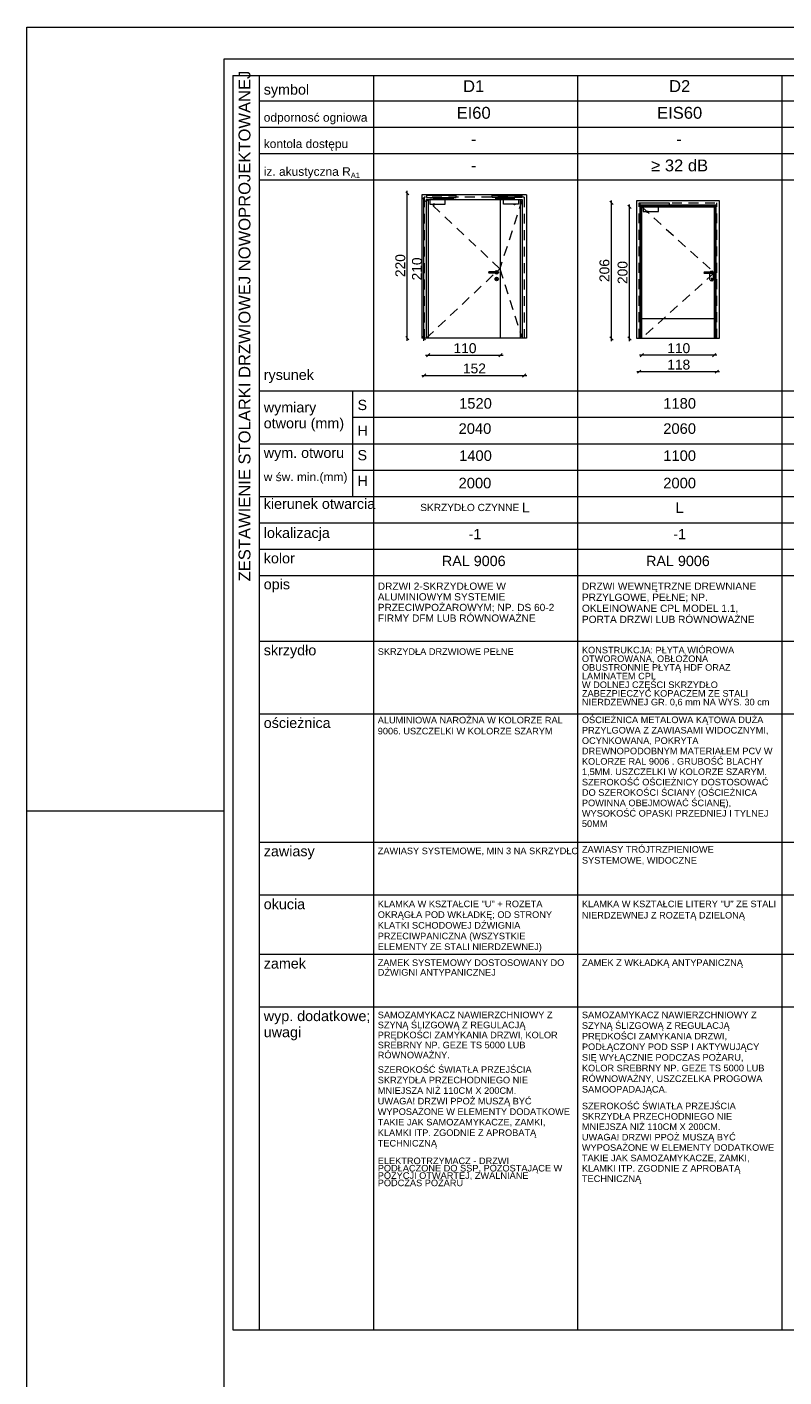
# Paper-space layout 'A-57 ZESTAWIENIE STOLARKI PROJEKTOWANEJ' of a CAD drawing. Header units: millimetres. Extents: x 0 to 900, y 0 to 1010.
# Tile 40 of 63: x 0 to 115, y 805 to 1010. Entities that reach past the tile are written whole.
import ezdxf
from ezdxf.xclip import XClip

# ---------------------------------------------------------------- set-up
doc = ezdxf.new("R2010")
doc.units = ezdxf.units.MM
doc.header["$MEASUREMENT"] = 0
doc.header["$XCLIPFRAME"] = 0
for name, pattern in [('HIDDEN 05', [130, 90, -40]), ('LINIE_3', [25, 15, -10]), ('Przer. długie kreski', [2.5, 1.5, -1])]:
    doc.linetypes.add(name, pattern=pattern)
doc.layers.add('0_Nr_pióra__1', color=7, linetype='Continuous', lineweight=20)
doc.layers.add('A_Arkusz_Nr_pióra__1', color=7, linetype='Continuous', lineweight=20)
for name, color, linetype, lineweight, true_color in [('0_Nr_pióra__30', 7, 'Continuous', 5, 0x878787), ('0_Nr_pióra__7', 7, 'Continuous', 18, 0x171717), ('0_Nr_pióra__8', 7, 'Continuous', 13, 0x4c4c4c), ('0_Nr_pióra__94', 7, 'Continuous', 5, 0x3b3b3b), ('A_Arkusz_Nr_pióra__237', 7, 'Continuous', 5, 0x343434)]:
    doc.layers.add(name, color=color, linetype=linetype, lineweight=lineweight, true_color=true_color)
doc.layers.add('A_podrys', color=7, linetype='Continuous')
doc.styles.add('STYL_AUTOMATYCZNY_1', font='arial.ttf')

# ---------------------------------------------------------------- blocks, each defined once
blk = doc.blocks.new('Rysunek_1_1', base_point=(-2089.9, -1946.74))
at = {"layer": '0_Nr_pióra__1', "color": 7, "linetype": 'Continuous', "lineweight": 20}
for p, q in [((58, 984.5), (57.5, 985)), ((57.75, 984.75), (57.75, 985.13)), ((57.75, 962.75), (57.75, 984.75)), ((60.53, 983.5), (60.03, 984)), ((60.28, 983.75), (60.28, 984.13)), ((60.28, 962.75), (60.28, 983.75)), ((88.75, 983.3), (88.75, 983.68)), ((89, 983.05), (88.5, 983.55)), ((88.75, 962.7), (88.75, 983.3)), ((91.75, 982.45), (91.25, 982.95)), ((91.5, 982.7), (91.5, 983.08)), ((91.5, 962.7), (91.5, 982.7)), ((57.5, 963), (58, 962.5)), ((57.75, 962.38), (57.75, 962.75)), ((60.03, 963), (60.53, 962.5)), ((60.28, 962.38), (60.28, 962.75)), ((88.5, 962.95), (89, 962.45)), ((88.75, 962.33), (88.75, 962.7)), ((91.25, 962.95), (91.75, 962.45)), ((91.5, 962.33), (91.5, 962.7)), ((60.53, 960.18), (60.9, 960.18)), ((61.15, 960.43), (60.65, 959.93)), ((60.9, 960.18), (71.9, 960.18)), ((71.65, 959.93), (72.15, 960.43)), ((71.9, 960.18), (72.28, 960.18)), ((93.35, 960.18), (92.98, 960.18)), ((93.6, 960.43), (93.1, 959.93)), ((104.35, 960.18), (93.35, 960.18)), ((104.1, 959.93), (104.6, 960.43)), ((104.73, 960.18), (104.35, 960.18)), ((59.93, 957.1), (60.3, 957.1)), ((60.55, 957.35), (60.05, 956.85)), ((60.3, 957.1), (75.5, 957.1)), ((75.25, 956.85), (75.75, 957.35)), ((75.5, 957.1), (75.88, 957.1)), ((92.95, 957.68), (92.58, 957.68)), ((93.2, 957.93), (92.7, 957.43)), ((104.75, 957.68), (92.95, 957.68)), ((104.5, 957.43), (105, 957.93)), ((105.13, 957.68), (104.75, 957.68))]:
    blk.add_line(p, q, dxfattribs=at)
at = {"layer": '0_Nr_pióra__30', "color": 252, "linetype": 'Continuous', "lineweight": 5, "true_color": 0x878787}
for p, q in [((75.85, 984.5), (59.95, 984.5)), ((59.95, 984.5), (59.95, 962.75)), ((60.62, 983.83), (75.18, 983.83)), ((60.62, 983.83), (60.62, 962.75)), ((71.9, 962.75), (71.9, 983.83)), ((75.18, 983.83), (75.18, 962.75)), ((75.85, 984.5), (75.85, 962.75)), ((92.58, 962.7), (92.58, 983.67)), ((92.58, 983.67), (105.12, 983.67)), ((105.12, 983.67), (105.12, 962.7)), ((93.08, 982.97), (93.08, 962.7)), ((104.62, 982.97), (93.08, 982.97)), ((93.2, 982.85), (93.2, 962.7)), ((104.5, 982.85), (93.2, 982.85)), ((93.35, 962.7), (93.35, 982.7)), ((93.35, 982.7), (104.35, 982.7)), ((104.35, 982.7), (104.35, 962.7)), ((104.5, 962.7), (104.5, 982.85)), ((104.62, 962.7), (104.62, 982.97)), ((70.13, 972.82), (70.1, 972.75)), ((70.1, 972.75), (70.13, 972.68)), ((70.15, 972.82), (70.12, 972.75)), ((70.12, 972.75), (70.15, 972.68)), ((70.2, 972.85), (70.13, 972.82)), ((70.13, 972.68), (70.2, 972.65)), ((70.2, 972.82), (70.18, 972.75)), ((70.18, 972.75), (70.2, 972.68)), ((71.3, 972.85), (70.2, 972.85)), ((71.3, 972.65), (70.2, 972.65)), ((70.27, 972.82), (70.26, 972.75)), ((70.26, 972.75), (70.27, 972.68)), ((71.03, 971.75), (71.07, 971.89)), ((71.07, 971.62), (71.03, 971.75)), ((71.06, 972.85), (71.07, 972.89)), ((71.07, 972.62), (71.06, 972.65)), ((71.07, 972.89), (71.17, 972.98)), ((71.17, 972.52), (71.07, 972.62)), ((71.07, 971.89), (71.17, 971.98)), ((71.17, 971.52), (71.07, 971.62)), ((71.17, 972.98), (71.3, 973.02)), ((71.3, 972.48), (71.17, 972.52)), ((71.17, 971.98), (71.3, 972.02)), ((71.3, 971.48), (71.17, 971.52)), ((71.25, 971.9), (71.23, 971.85)), ((71.24, 972.82), (71.25, 972.75)), ((71.25, 972.75), (71.24, 972.68)), ((71.3, 971.93), (71.25, 971.9)), ((71.25, 971.63), (71.25, 971.8)), ((71.27, 971.59), (71.25, 971.63)), ((71.3, 971.58), (71.27, 971.59)), ((71.3, 973.02), (71.44, 972.98)), ((71.3, 972.85), (71.37, 972.82)), ((71.37, 972.68), (71.3, 972.65)), ((71.44, 972.52), (71.3, 972.48)), ((71.3, 972.02), (71.44, 971.98)), ((71.36, 971.9), (71.3, 971.93)), ((71.34, 971.59), (71.3, 971.58)), ((71.44, 971.52), (71.3, 971.48)), ((71.31, 972.82), (71.33, 972.75)), ((71.33, 972.75), (71.31, 972.68)), ((71.35, 971.63), (71.34, 971.59)), ((71.35, 971.8), (71.38, 971.85)), ((71.35, 971.8), (71.35, 971.63)), ((71.36, 972.82), (71.39, 972.75)), ((71.39, 972.75), (71.36, 972.68)), ((71.38, 971.85), (71.36, 971.9)), ((71.37, 972.82), (71.4, 972.75)), ((71.4, 972.75), (71.37, 972.68)), ((71.44, 972.98), (71.54, 972.89)), ((71.54, 972.62), (71.44, 972.52)), ((71.44, 971.98), (71.54, 971.89)), ((71.54, 971.62), (71.44, 971.52)), ((71.54, 972.89), (71.57, 972.75)), ((71.57, 972.75), (71.54, 972.62)), ((71.54, 971.89), (71.57, 971.75)), ((71.57, 971.75), (71.54, 971.62)), ((102.8, 972.77), (102.77, 972.7)), ((102.77, 972.7), (102.8, 972.63)), ((102.82, 972.77), (102.79, 972.7)), ((102.79, 972.7), (102.82, 972.63)), ((102.87, 972.8), (102.8, 972.77)), ((102.8, 972.63), (102.87, 972.6)), ((102.87, 972.77), (102.85, 972.7)), ((102.85, 972.7), (102.87, 972.63)), ((103.97, 972.8), (102.87, 972.8)), ((103.97, 972.6), (102.87, 972.6)), ((102.94, 972.77), (102.93, 972.7)), ((102.93, 972.7), (102.94, 972.63)), ((103.7, 971.7), (103.7, 972.6)), ((103.74, 971.57), (103.7, 971.7)), ((103.73, 972.8), (103.74, 972.84)), ((103.74, 972.84), (103.84, 972.93)), ((103.84, 971.47), (103.74, 971.57)), ((103.84, 972.93), (103.97, 972.97)), ((103.97, 971.43), (103.84, 971.47)), ((103.92, 971.85), (103.9, 971.8)), ((103.92, 971.75), (103.9, 971.8)), ((103.91, 972.77), (103.92, 972.7)), ((103.92, 972.7), (103.91, 972.63)), ((103.92, 971.85), (103.97, 971.88)), ((103.92, 971.75), (103.92, 971.58)), ((103.92, 971.58), (103.94, 971.54)), ((103.94, 971.54), (103.97, 971.53)), ((103.97, 972.97), (104.11, 972.93)), ((103.97, 972.8), (104.05, 972.77)), ((104.05, 972.63), (103.97, 972.6)), ((103.97, 971.88), (104.03, 971.85)), ((103.97, 971.53), (104.01, 971.54)), ((104.11, 971.47), (103.97, 971.43)), ((103.98, 972.77), (104, 972.7)), ((104, 972.7), (103.98, 972.63)), ((104.01, 971.54), (104.02, 971.58)), ((104.05, 971.8), (104.02, 971.75)), ((104.02, 971.75), (104.02, 971.58)), ((104.03, 972.77), (104.06, 972.7)), ((104.06, 972.7), (104.03, 972.63)), ((104.05, 971.8), (104.03, 971.85)), ((104.05, 972.77), (104.07, 972.7)), ((104.07, 972.7), (104.05, 972.63)), ((104.11, 972.93), (104.21, 972.84)), ((104.21, 971.57), (104.11, 971.47)), ((104.21, 972.84), (104.24, 972.7)), ((104.24, 971.7), (104.21, 971.57)), ((104.24, 971.7), (104.24, 972.7)), ((93.35, 965.75), (104.35, 965.75)), ((75.85, 962.75), (59.95, 962.75)), ((105.12, 962.7), (92.58, 962.7)), ((93.35, 962.75), (104.35, 962.75))]:
    blk.add_line(p, q, dxfattribs=at)
at = {"layer": '0_Nr_pióra__30', "color": 252, "linetype": 'Przer. długie kreski', "lineweight": 5, "true_color": 0x878787}
for p, q in [((75.5, 984.15), (60.3, 984.15)), ((60.3, 984.15), (60.3, 962.75)), ((71.8, 973.31), (60.62, 983.83)), ((75.18, 983.83), (71.8, 973.31)), ((75.5, 984.15), (75.5, 962.75)), ((92.95, 962.7), (92.95, 983.3)), ((92.95, 983.3), (104.75, 983.3)), ((93.35, 982.7), (104.35, 972.7)), ((104.75, 962.7), (104.75, 983.3)), ((60.62, 962.75), (71.8, 973.31)), ((71.8, 973.31), (75.18, 962.75)), ((104.35, 972.7), (93.35, 962.75))]:
    blk.add_line(p, q, dxfattribs=at)
at = {"layer": '0_Nr_pióra__30', "color": 252, "linetype": 'HIDDEN 05', "lineweight": 5, "true_color": 0x878787}
for p, q in [((74.9, 983.75), (60.9, 983.75)), ((60.9, 983.75), (60.9, 962.75)), ((74.9, 983.75), (74.9, 962.75))]:
    blk.add_line(p, q, dxfattribs=at)
at = {"layer": '0_Nr_pióra__8', "color": 251, "linetype": 'LINIE_3', "lineweight": 13, "true_color": 0x4c4c4c, "flags": 128}
for points in [[(65.17, 984.1), (65.17, 984.4), (60.67, 984.4), (60.67, 984.1)], [(63.48, 983.83), (61.17, 983.83), (61.17, 983.11), (63.48, 983.11)], [(61.77, 983.85), (61.77, 984.04), (64.58, 984.04), (64.58, 984.08), (64.69, 984.08), (64.69, 983.94), (61.86, 983.94), (61.86, 983.85)], [(61.86, 983.85), (61.78, 983.85), (61.78, 983.83), (61.86, 983.83)], [(64.59, 984.08), (64.68, 984.08), (64.68, 984.1), (64.59, 984.1)], [(70.63, 984.1), (70.63, 984.4), (75.13, 984.4), (75.13, 984.1)], [(74.03, 983.85), (74.03, 984.04), (71.23, 984.04), (71.23, 984.08), (71.12, 984.08), (71.12, 983.94), (73.95, 983.94), (73.95, 983.85)], [(71.22, 984.08), (71.13, 984.08), (71.13, 984.1), (71.22, 984.1)], [(72.33, 983.83), (74.63, 983.83), (74.63, 983.11), (72.33, 983.11)], [(73.95, 983.85), (74.03, 983.85), (74.03, 983.83), (73.95, 983.83)], [(97.58, 982.97), (97.58, 983.27), (93.08, 983.27), (93.08, 982.97)], [(95.89, 982.7), (93.58, 982.7), (93.58, 981.98), (95.89, 981.98)], [(94.18, 982.72), (94.18, 982.91), (96.99, 982.91), (96.99, 982.95), (97.1, 982.95), (97.1, 982.81), (94.27, 982.81), (94.27, 982.72)], [(94.27, 982.72), (94.19, 982.72), (94.19, 982.7), (94.27, 982.7)], [(97, 982.95), (97.09, 982.95), (97.09, 982.97), (97, 982.97)]]:
    blk.add_lwpolyline(points, close=True, dxfattribs=at)
for points in [[(61.92, 983.11), (61.65, 983.11), (61.65, 983.08, 0.458316), (61.92, 983.08)], [(73.89, 983.11), (74.16, 983.11), (74.16, 983.08, -0.458316), (73.89, 983.08)], [(94.33, 981.98), (94.06, 981.98), (94.06, 981.95, 0.458316), (94.33, 981.95)]]:
    blk.add_lwpolyline(points, format="xyb", close=True, dxfattribs=at)
at = {"layer": '0_Nr_pióra__94', "color": 250, "linetype": 'Continuous', "lineweight": 5, "true_color": 0x3b3b3b}
for p, q in [((31.27, 1002.64), (887.6, 1002.64)), ((31.27, 1002.64), (31.27, 812.25)), ((35.27, 1002.64), (35.27, 812.25)), ((52.6, 1002.64), (52.6, 812.25)), ((83.6, 1002.64), (83.6, 812.25)), ((114.6, 1002.64), (114.6, 812.25)), ((887.6, 998.75), (35.27, 998.75)), ((887.6, 994.75), (35.27, 994.75)), ((887.6, 990.75), (35.27, 990.75)), ((887.6, 986.75), (35.27, 986.75)), ((35.27, 954.75), (887.6, 954.75)), ((49.45, 954.75), (49.45, 938.75)), ((49.45, 950.75), (887.6, 950.75)), ((35.27, 946.75), (887.6, 946.75)), ((49.45, 942.75), (887.6, 942.75)), ((35.27, 938.75), (887.6, 938.75)), ((35.27, 934.75), (889.6, 934.75)), ((35.27, 930.75), (887.6, 930.75)), ((35.27, 926.75), (887.6, 926.75)), ((35.27, 916.75), (856.6, 916.75)), ((35.27, 905.75), (300.6, 905.75)), ((35.27, 886.25), (300.6, 886.25)), ((35.27, 878.25), (856.6, 878.25)), ((35.27, 869.25), (887.6, 869.25)), ((35.27, 861.25), (856.6, 861.25)), ((31.27, 812.25), (889.6, 812.25))]:
    blk.add_line(p, q, dxfattribs=at)
at = {"layer": '0_Nr_pióra__1', "color": 7, "linetype": 'Continuous', "lineweight": 20, "char_height": 1.5, "width": 3.4323, "attachment_point": 7, "rotation": 90, "style": 'STYL_AUTOMATYCZNY_1'}
for s, insert in [('\\A1;{\\pql;\\fArial|b0|i0|c238|p0;\\W1.000000;220}', (57.45, 972.03)), ('\\A1;{\\pql;\\fArial|b0|i0|c238|p0;\\W1.000000;210}', (59.98, 971.53)), ('\\A1;{\\pql;\\fArial|b0|i0|c238|p0;\\W1.000000;206}', (88.45, 971.28)), ('\\A1;{\\pql;\\fArial|b0|i0|c238|p0;\\W1.000000;200}', (91.2, 970.98))]:
    blk.add_mtext(s, dxfattribs=dict(at, insert=insert))
at = {"layer": '0_Nr_pióra__1', "color": 7, "linetype": 'Continuous', "lineweight": 20, "char_height": 1.5, "attachment_point": 7, "style": 'STYL_AUTOMATYCZNY_1'}
for s, insert, width in [('\\A1;{\\pql;\\fArial|b0|i0|c238|p0;\\W1.000000;110}', (64.76, 960.48), 3.2796), ('\\A1;{\\pql;\\fArial|b0|i0|c238|p0;\\W1.000000;110}', (97.21, 960.48), 3.2796), ('\\A1;{\\pql;\\fArial|b0|i0|c238|p0;\\W1.000000;118}', (97.21, 957.98), 3.2796), ('\\A1;{\\pql;\\fArial|b0|i0|c238|p0;\\W1.000000;152}', (66.19, 957.4), 3.4323)]:
    blk.add_mtext(s, dxfattribs=dict(at, insert=insert, width=width))
at = {"layer": '0_Nr_pióra__7', "color": 250, "linetype": 'Continuous', "lineweight": 18, "true_color": 0x171717, "style": 'STYL_AUTOMATYCZNY_1'}
for s, insert, char_height, attachment_point in [('\\A1;{\\pql;\\fArial|b0|i0|c238|p0;\\W1.000000;symbol}', (35.95, 999.26), 1.5567, 7), ('\\A1;{\\pqc;\\fArial|b0|i0|c238|p0;\\W1.000000;D1}', (67.82, 1000.12), 1.8, 8), ('\\A1;{\\pqc;\\fArial|b0|i0|c238|p0;\\W1.000000;D2}', (99.1, 1000.13), 1.8, 8), ('\\A1;{\\pql;\\fArial|b0|i0|c238|p0;\\W1.000000;odpornosć ogniowa}', (35.95, 995.23), 1.3, 7), ('\\A1;{\\pqc;\\fArial|b0|i0|c238|p0;\\W1.000000;EI60}', (67.82, 996.05), 1.8, 8), ('\\A1;{\\pqc;\\fArial|b0|i0|c238|p0;\\W1.000000;EIS60}', (99.1, 996.05), 1.8, 8), ('\\A1;{\\pql;\\fArial|b0|i0|c238|p0;\\W1.000000;iz. akustyczna R\\fArial|b0|i0|c238|p0;\\H0.942857x;\\W1.000000;\\A1{\\H.66x;\\S ^ A1;}}', (35.95, 987.02), 1.3, 7), ('\\A1;{\\pql;\\fArial|b0|i0|c238|p0;\\W1.000000;kontola dostępu}', (35.95, 991.23), 1.3, 7), ('\\A1;{\\pqc;\\fArial|b0|i0|c238|p0;\\W1.000000;-}', (67.82, 992.08), 1.8, 8), ('\\A1;{\\pqc;\\fArial|b0|i0|c238|p0;\\W1.000000;-}', (99.02, 992.08), 1.8, 8), ('\\A1;{\\pqc;\\fArial|b0|i0|c238|p0;\\W1.000000;≥ 32 dB}', (99.1, 988.06), 1.8, 8), ('\\A1;{\\pqc;\\fArial|b0|i0|c238|p0;\\W1.000000;-}', (67.82, 988.09), 1.8, 8), ('\\A1;{\\pql;\\fArial|b0|i0|c238|p0;\\W1.000000;rysunek}', (35.95, 955.96), 1.5567, 7), ('\\A1;{\\pql;\\fArial|b0|i0|c238|p0;\\W1.000000;S}', (50.19, 951.83), 1.5567, 7), ('\\A1;{\\pqc;\\fArial|b0|i0|c238|p0;\\W1.000000;1520}', (68.1, 952.04), 1.6, 8), ('\\A1;{\\pqc;\\fArial|b0|i0|c238|p0;\\W1.000000;1180}', (99.1, 952.04), 1.6, 8), ('\\A1;{\\pql;\\fArial|b0|i0|c238|p0;\\W1.000000;H}', (50.19, 947.95), 1.5567, 7), ('\\A1;{\\pqc;\\fArial|b0|i0|c238|p0;\\W1.000000;2040}', (68.02, 948.22), 1.6, 8), ('\\A1;{\\pqc;\\fArial|b0|i0|c238|p0;\\W1.000000;2060}', (99.1, 948.22), 1.6, 8), ('\\A1;{\\pql;\\fArial|b0|i0|c238|p0;\\W1.000000;wym. otworu}', (35.95, 944.12), 1.5567, 7), ('\\A1;{\\pql;\\fArial|b0|i0|c238|p0;\\W1.000000;S}', (50.19, 944.21), 1.5567, 7), ('\\A1;{\\pqc;\\fArial|b0|i0|c238|p0;\\W1.000000;1400}', (68.1, 944.11), 1.6, 8), ('\\A1;{\\pqc;\\fArial|b0|i0|c238|p0;\\W1.000000;1100}', (99.1, 944.11), 1.6, 8), ('\\A1;{\\pql;\\fArial|b0|i0|c238|p0;\\W1.000000;w św. min.(mm)}', (35.95, 940.67), 1.3, 7), ('\\A1;{\\pql;\\fArial|b0|i0|c238|p0;\\W1.000000;H}', (50.19, 940.33), 1.5567, 7), ('\\A1;{\\pqc;\\fArial|b0|i0|c238|p0;\\W1.000000;2000}', (68.02, 939.95), 1.6, 8), ('\\A1;{\\pqc;\\fArial|b0|i0|c238|p0;\\W1.000000;2000}', (99.1, 939.95), 1.6, 8), ('\\A1;{\\pql;\\fArial|b0|i0|c238|p0;\\W1.000000;kierunek otwarcia}', (35.95, 936.83), 1.5567, 7), ('\\A1;{\\pqc;\\fArial|b0|i0|c238|p0;\\W1.000000;SKRZYDŁO CZYNNE \\fArial|b0|i0|c238|p0;\\H1.363636x;\\W1.000000;L}', (68.02, 937.82), 1.1, 2), ('\\A1;{\\pqc;\\fArial|b0|i0|c238|p0;\\W1.000000;L}', (99.1, 936.25), 1.6, 8), ('\\A1;{\\pql;\\fArial|b0|i0|c238|p0;\\W1.000000;lokalizacja}', (35.95, 931.97), 1.5567, 7), ('\\A1;{\\pqc;\\fArial|b0|i0|c238|p0;\\W1.000000;-1}', (68.02, 932.25), 1.5567, 8), ('\\A1;{\\pqc;\\fArial|b0|i0|c238|p0;\\W1.000000;-1}', (99.1, 932.25), 1.5567, 8), ('\\A1;{\\pql;\\fArial|b0|i0|c238|p0;\\W1.000000;kolor}', (35.95, 928.56), 1.5567, 7), ('\\A1;{\\pqc;\\fArial|b0|i0|c238|p0;\\W1.000000;RAL 9006}', (67.84, 928.15), 1.5567, 8), ('\\A1;{\\pqc;\\fArial|b0|i0|c238|p0;\\W1.000000;RAL 9006}', (98.84, 928.15), 1.5567, 8), ('\\A1;{\\pql;\\fArial|b0|i0|c238|p0;\\W1.000000;opis}', (35.95, 924.17), 1.5567, 7), ('\\A1;{\\pql;\\fArial|b0|i0|c238|p0;\\W1.000000;skrzydło}', (35.95, 914.15), 1.5567, 7), ('\\A1;{\\pql;\\fArial|b0|i0|c238|p0;\\W1.000000;SKRZYDŁA DRZWIOWE PEŁNE}', (53.26, 915.69), 1, 1), ('\\A1;{\\pql;\\fArial|b0|i0|c238|p0;\\W1.000000;ościeżnica}', (35.95, 903.57), 1.5567, 7), ('\\A1;{\\pql;\\fArial|b0|i0|c238|p0;\\W1.000000;zawiasy}', (35.95, 883.65), 1.5567, 7), ('\\A1;{\\pql;\\fArial|b0|i0|c238|p0;\\W1.000000;okucia}', (35.95, 876.06), 1.5567, 7), ('\\A1;{\\pql;\\fArial|b0|i0|c238|p0;\\W1.000000;zamek}', (35.95, 867.06), 1.5567, 7), ('\\A1;{\\pql;\\fArial|b0|i0|c238|p0;\\W1.000000;ZAMEK \\fArial|b0|i0|c238|p0;\\W1.000000;Z\\fArial|b0|i0|c238|p0;\\W1.000000; WKŁADKĄ\\fArial|b0|i0|c238|p0;\\W1.000000; ANTYPANICZNĄ}', (84.26, 868.47), 1, 1)]:
    blk.add_mtext(s, dxfattribs=dict(at, insert=insert, char_height=char_height, attachment_point=attachment_point))
at = {"layer": '0_Nr_pióra__7', "color": 250, "linetype": 'Continuous', "lineweight": 18, "true_color": 0x171717, "insert": (33.95, 925.85), "char_height": 1.8, "attachment_point": 7, "rotation": 90, "style": 'STYL_AUTOMATYCZNY_1'}
blk.add_mtext('\\A1;{\\pql;\\fArial|b0|i0|c238|p0;\\W1.000000;ZESTAWIENIE STOLARKI DRZWIOWEJ NOWOPROJEKTOWANEJ}', dxfattribs=at)
at = {"layer": '0_Nr_pióra__7', "color": 250, "linetype": 'Continuous', "lineweight": 18, "true_color": 0x171717, "char_height": 1.5567, "attachment_point": 7, "style": 'STYL_AUTOMATYCZNY_1'}
for s, insert, line_spacing_factor in [('\\A1;{\\pql;\\fArial|b0|i0|c238|p0;\\W1.000000;wymiary\\P\\pql;\\fArial|b0|i0|c238|p0;\\W1.000000;otworu\\fArial|b0|i0|c238|p0;\\W1.000000; (mm)}', (35.95, 948.61), 0.930913), ('\\A1;{\\pql;\\fArial|b0|i0|c238|p0;\\W1.000000;wyp. dodatkowe;\\P\\pql;\\fArial|b0|i0|c238|p0;\\W1.000000;uwagi}', (35.95, 856.19), 0.940384)]:
    blk.add_mtext(s, dxfattribs=dict(at, insert=insert, line_spacing_factor=line_spacing_factor))
at = {"layer": '0_Nr_pióra__7', "color": 250, "linetype": 'Continuous', "lineweight": 18, "true_color": 0x171717, "attachment_point": 1, "style": 'STYL_AUTOMATYCZNY_1'}
for s, insert, char_height, width, line_spacing_factor in [('\\A1;{\\pql;\\fArial|b0|i0|c238|p0;\\W1.000000;DRZWI 2-SKRZYDŁOWE W ALUMINIOWYM SYSTEMIE PRZECIWPOŻAROWYM; NP. DS 60-2 FIRMY DFM LUB RÓWNOWAŻNE}', (53.26, 925.67), 1.1, 29.4591, 0.880475), ('\\A1;{\\pql;\\fArial|b0|i0|c238|p0;\\W1.000000;DRZWI WEWNĘTRZNE DREWNIANE \\fArial|b0|i0|c238|p0;\\W1.000000;PRZYLGOWE, PEŁNE; NP. OKLEINOWANE \\fArial|b0|i0|c238|p0;\\W1.000000;CPL MODEL 1.1,  PORTA DRZWI LUB \\fArial|b0|i0|c238|p0;\\W1.000000;RÓWNOWAŻNE}', (84.26, 925.67), 1.1, 29.4591, 0.916119), ('\\A1;{\\pql;\\fArial|b0|i0|c238|p0;\\W1.000000;KONSTRUKCJA: PŁYTA WIÓROWA OTWOROWANA, OBŁOŻONA OBUSTRONNIE PŁYTĄ HDF ORAZ LAMINATEM CPL\\P\\pql;\\fArial|b0|i0|c238|p0;\\W1.000000;W DOLNEJ CZĘŚCI SKRZYDŁO ZABEZPIECZYĆ KOPACZEM ZE STALI NIERDZEWNEJ GR. 0,6 mm NA WYS. 30 cm}', (84.26, 915.92), 1, 29.4591, 0.789177), ('\\A1;{\\pql;\\fArial|b0|i0|c238|p0;\\W1.000000;ALUMINIOWA NAROŻNA W KOLORZE RAL 9006. USZCZELKI W KOLORZE SZARYM}', (53.26, 905.29), 1, 29.4591, 0.998692), ('\\A1;{\\pql;\\fArial|b0|i0|c238|p0;\\W1.000000;OŚCIEŻNICA METALOWA KĄTOWA DUŻA PRZYLGOWA Z ZAWIASAMI WIDOCZNYMI, OCYNKOWANA, POKRYTA DREWNOPODOBNYM MATERIAŁEM PCV W KOLORZE RAL 9006 . GRUBOŚĆ BLACHY 1,5MM. USZCZELKI W KOLORZE SZARYM. SZEROKOŚĆ OŚCIEŻNICY DOSTOSOWAĆ DO SZEROKOŚCI ŚCIANY (OŚCIEŻNICA POWINNA OBEJMOWAĆ ŚCIANĘ), WYSOKOŚĆ OPASKI PRZEDNIEJ I TYLNEJ 50MM}', (84.26, 905.33), 1, 29.4591, 0.945389), ('\\A1;{\\pql;\\fArial|b0|i0|c238|p0;\\W1.000000;ZAWIASY SYSTEMOWE, MIN 3 NA \\fArial|b0|i0|c238|p0;\\W1.000000;SKRZYDŁO}', (53.26, 885.44), 1, 29.4591, 1.001649), ('\\A1;{\\pql;\\fArial|b0|i0|c238|p0;\\W1.000000;ZAWIASY TRÓJTRZPIENIOWE \\fArial|b0|i0|c238|p0;\\W1.000000;SYSTEMOWE, WIDOCZNE}', (84.26, 885.67), 1, 29.4591, 0.996913), ('\\A1;{\\pql;\\fArial|b0|i0|c238|p0;\\W1.000000;KLAMKA W KSZTAŁCIE "U" + ROZETA OKRĄGŁA POD WKŁADKĘ; OD STRONY KLATKI SCHODOWEJ DŹWIGNIA PRZECIWPANICZNA (WSZYSTKIE ELEMENTY ZE STALI NIERDZEWNEJ)}', (53.26, 877.39), 1, 29.4591, 0.974667), ('\\A1;{\\pql;\\fArial|b0|i0|c238|p0;\\W1.000000;KLAMKA W KSZTAŁCIE LITERY "U" ZE STALI NIERDZEWNEJ Z ROZETĄ DZIELONĄ}', (84.26, 877.39), 1, 29.4591, 1.029431), ('\\A1;{\\pql;\\fArial|b0|i0|c238|p0;\\W1.000000;ZAMEK SYSTEMOWY DOSTOSOWANY DO DŹWIGNI ANTYPANICZNEJ}', (53.26, 868.47), 1, 29.6484, 0.880059), ('\\A1;{\\pql;\\fArial|b0|i0|c238|p0;\\W1.000000;SAMOZAMYKACZ NAWIERZCHNIOWY Z SZYNĄ ŚLIZGOWĄ Z REGULACJĄ PRĘDKOŚCI ZAMYKANIA DRZWI, KOLOR SREBRNY NP. GEZE TS 5000 LUB RÓWNOWAŻNY.}', (53.26, 860.54), 1, 29.4591, 0.913905), ('\\A1;{\\pql;\\fArial|b0|i0|c238|p0;\\W1.000000;SAMOZAMYKACZ NAWIERZCHNIOWY Z SZYNĄ ŚLIZGOWĄ Z REGULACJĄ PRĘDKOŚCI ZAMYKANIA DRZWI, PODŁĄCZONY POD SSP I AKTYWUJĄCY SIĘ WYŁĄCZNIE PODCZAS POŻARU, KOLOR SREBRNY NP. GEZE TS 5000 LUB RÓWNOWAŻNY, USZCZELKA PROGOWA SAMOOPADAJĄCA.}', (84.26, 860.54), 1, 29.4591, 0.96709), ('\\A1;{\\pql;\\fArial|b0|i0|c238|p0;\\W1.000000;SZEROKOŚĆ ŚWIATŁA PRZEJŚCIA SKRZYDŁA PRZECHODNIEGO NIE MNIEJSZA NIŻ 110CM X 200CM.\\P\\pql;\\fArial|b0|i0|c238|p0;\\W1.000000;UWAGA! DRZWI PPOŻ MUSZĄ BYĆ WYPOSAŻONE W ELEMENTY DODATKOWE TAKIE JAK SAMOZAMYKACZE, ZAMKI, KLAMKI ITP. ZGODNIE Z APROBATĄ TECHNICZNĄ}', (53.26, 852.25), 1, 29.4591, 0.958516), ('\\A1;{\\pql;\\fArial|b0|i0|c238|p0;\\W1.000000;SZEROKOŚĆ ŚWIATŁA PRZEJŚCIA SKRZYDŁA PRZECHODNIEGO NIE MNIEJSZA NIŻ 110CM X 200CM.\\P\\pql;\\fArial|b0|i0|c238|p0;\\W1.000000;UWAGA! DRZWI PPOŻ MUSZĄ BYĆ WYPOSAŻONE W ELEMENTY DODATKOWE TAKIE JAK SAMOZAMYKACZE, ZAMKI, KLAMKI ITP. ZGODNIE Z APROBATĄ TECHNICZNĄ}', (84.26, 846.72), 1, 29.4591, 0.946258), ('\\A1;{\\pql;\\fArial|b0|i0|c238|p0;\\W1.000000;ELEKTROTRZYMACZ - DRZWI PODŁĄCZONE DO SSP, POZOSTAJĄCE W POZYCJI OTWARTEJ, ZWALNIANE PODCZAS POŻARU}', (53.26, 838.39), 1, 29.4591, 0.669731)]:
    blk.add_mtext(s, dxfattribs=dict(at, insert=insert, char_height=char_height, width=width, line_spacing_factor=line_spacing_factor))

psp = doc.layouts.new('A-57 ZESTAWIENIE STOLARKI PROJEKTOWANEJ')

# ---------------------------------------------------------------- linework, layer by layer
at = {"layer": 'A_Arkusz_Nr_pióra__1', "color": 7, "linetype": 'Continuous', "lineweight": 20}
for p, q in [((895.1, 1005.1), (29.9, 1005.1)), ((29.9, 1005.1), (29.9, 4.9))]:
    psp.add_line(p, q, dxfattribs=at)
at = {"layer": 'A_Arkusz_Nr_pióra__1', "color": 7, "linetype": 'Continuous', "lineweight": 20, "flags": 128}
psp.add_lwpolyline([(0, 1010), (900, 1010), (900, 0), (0, 0)], close=True, dxfattribs=at)
at = {"layer": 'A_Arkusz_Nr_pióra__237', "color": 250, "linetype": 'Continuous', "lineweight": 5, "true_color": 0x343434}
psp.add_line((0, 891), (29.9, 891), dxfattribs=at)

# ---------------------------------------------------------------- block references
at = {"layer": 'A_podrys', "color": 37, "linetype": 'Continuous', "lineweight": 5, "true_color": 0x656532}
ref = psp.add_blockref('Rysunek_1_1', (-2089.9, -1946.74), dxfattribs=at)
XClip(ref).set_block_clipping_path([(28.6628210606, 4.9003190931), (892.6953650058, 1005.4179299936)])

doc.saveas('drawing.dxf')
